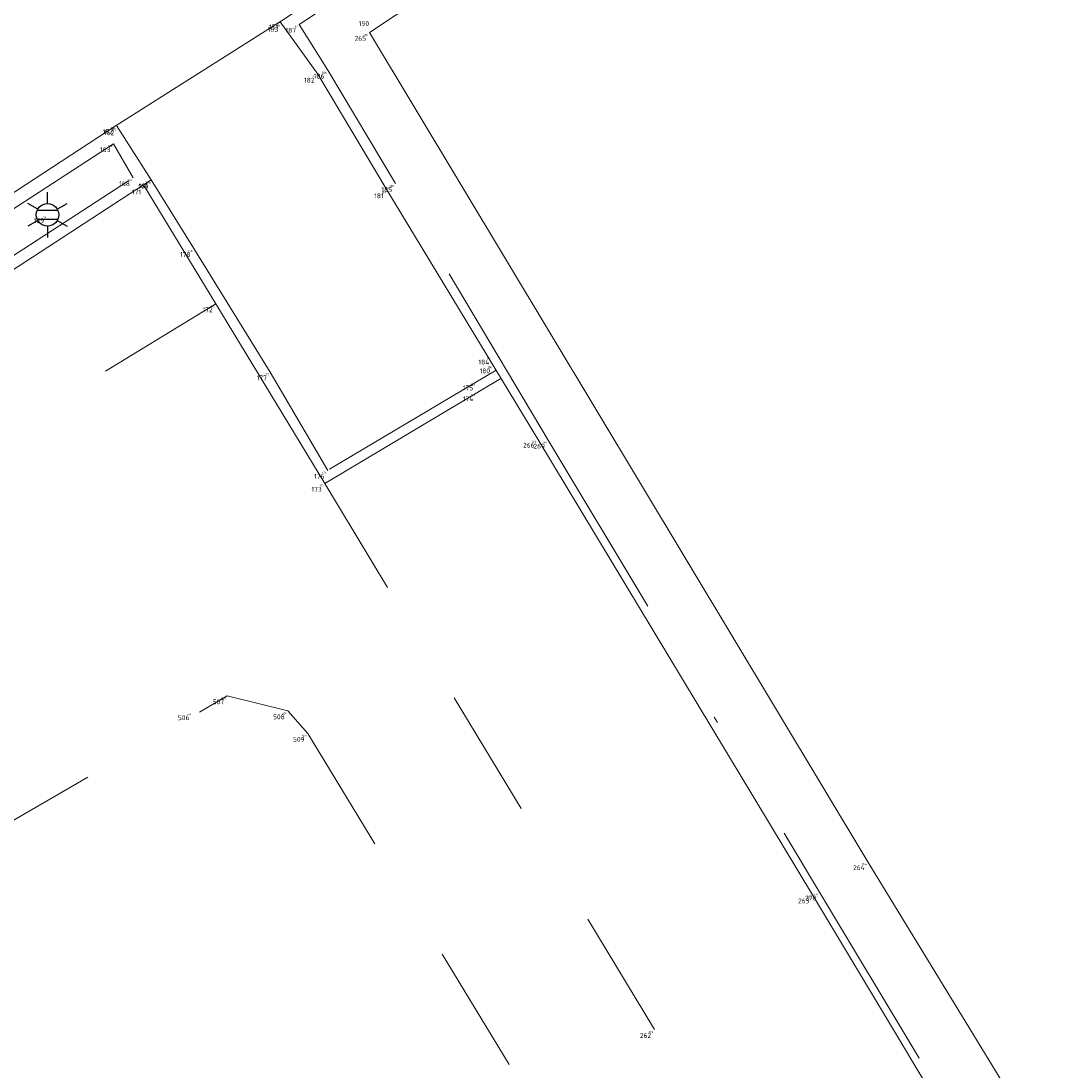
# Model space of a CAD drawing. Header units: metres. Extents: x 127882 to 128093, y 464596 to 464731.
# Tile 22 of 31: x 127923 to 127939, y 464694 to 464711. Entities that reach past the tile are written whole.
import ezdxf
from ezdxf.enums import TextEntityAlignment as Align

# ---------------------------------------------------------------- set-up
doc = ezdxf.new("R2010")
doc.units = ezdxf.units.M
doc.linetypes.add('XX-DASHDOT', pattern=[10, 3, -2, 0, -2, 3])
doc.linetypes.add('XX-HIDDEN', pattern=[4, 2, -2])
for name, color, linetype in [('B-ME-AL-SITUATIEMETING-S @ 1', 7, 'Continuous'), ('B-WE-AL-SITUATIEMETING-S @ 1', 7, 'Continuous'), ('X-XX-AL-MEETPUNT_DATA_PUNTNUMMER-T18', 7, 'Continuous')]:
    doc.layers.add(name, color=color, linetype=linetype)
for name, color, linetype, lineweight in [('B-WE-IE-MEUBILAIR_WEGMEUBILAIR_LICHTMAST-S @ 1', 7, 'Continuous', 25), ('B-WE-IE-TERREINAFSCHEIDING_KUNSTMATIG_HEKWERK-G', 20, 'IE-TERREINAFSCHEIDING-KUNSTMATIG', 18), ('B-WE-VH-KANTOPSLUITING_ACHTERKANTBAND-G', 40, 'XX-DASHDOT', 18), ('B-WE-VH-KANTVERHARDING-G', 40, 'Continuous', 18), ('B-WE-VH-MATERIAALGRENS-G', 7, 'XX-HIDDEN', 18)]:
    doc.layers.add(name, color=color, linetype=linetype, lineweight=lineweight)
doc.styles.add('NLCS-ISO-ANNOTATIVE-T18', font='NLCS-ISO.ttf', dxfattribs={"height": 1.8})
doc.linetypes.add('IE-TERREINAFSCHEIDING-KUNSTMATIG', pattern='A,4,[82,NLCS.SHX,S=0.75,R=90,X=0,Y=0],4,-2', length=10)

# ---------------------------------------------------------------- blocks, each defined once
blk = doc.blocks.new('SAL-MEETPUNT_MARKER-SO')
at = {"layer": 'X-XX-AL-MEETPUNT_DATA_PUNTNUMMER-T18', "style": 'NLCS-ISO-ANNOTATIVE-T18'}
blk.add_attdef('PUNTID', text='', height=1.5, dxfattribs=at).set_placement((-1, -2.59), align=Align.RIGHT)
blk = doc.blocks.new('B-SIE-WEG_LICHTMAST-SO')
at = {"color": 0, "linetype": 'ByBlock', "lineweight": -2}
for points in [[(0, 0.875), (0, 1.75)], [(-0.758, 0.437), (-1.516, 0.875)], [(0.758, 0.437), (1.516, 0.875)], [(-0.804, 0.346), (0.804, 0.346)], [(-0.758, -0.438), (-1.516, -0.875)], [(-0.804, -0.346), (0.804, -0.346)], [(0.758, -0.438), (1.516, -0.875)], [(0, -0.875), (0, -1.75)]]:
    blk.add_lwpolyline(points, dxfattribs=at)
blk.add_circle((0, 0), 0.875, dxfattribs=at)
at = {"color": 0, "linetype": 'ByBlock', "lineweight": -2, "style": 'NLCS-ISO-ANNOTATIVE-T18'}
blk.add_attdef('SYMBOOL', (2.5, -2.5), '', height=1.8, dxfattribs=at)

msp = doc.modelspace()

# ---------------------------------------------------------------- linework, layer by layer
at = {"layer": 'B-WE-IE-TERREINAFSCHEIDING_KUNSTMATIG_HEKWERK-G'}
for points in [[(127934.294, 464714.37, 0.49), (127928.358, 464710.438, 0.327)], [(127948.713, 464629.684, -0.41), (127946.66, 464632.953, -0.34), (127955.425, 464638.171, -0.351), (127967.381, 464645.357, -0.268), (127967.302, 464645.544, -0.21), (127959.751, 464657.92, -0.255), (127954.53, 464666.865, -0.214), (127947.948, 464678.181, -0.216), (127942.158, 464687.64, -0.117), (127936.08, 464697.594, 0.021), (127928.358, 464710.438, 0.327)]]:
    msp.add_polyline3d(points, dxfattribs=at)
at = {"layer": 'B-WE-VH-KANTOPSLUITING_ACHTERKANTBAND-G'}
for points in [[(127931.129, 464704.123, 0.092), (127928.761, 464708.097, 0.199), (127927.713, 464709.853, 0.254), (127927.272, 464710.564, 0.316), (127934.097, 464715.038, 0.496)], [(127930.32, 464705.206, 0.093), (127927.713, 464703.655, 0.063), (127926.821, 464705.179, -0.04), (127925.638, 464707.092, 0.08), (127924.978, 464708.156, 0.127)], [(127931.129, 464704.123, 0.092), (127935.328, 464697.122, -0.003), (127941.278, 464687.246, -0.059), (127948.226, 464675.842, -0.224), (127953.996, 464666.306, -0.241), (127959.198, 464657.67, -0.349), (127964.467, 464648.907, -0.404)]]:
    msp.add_polyline3d(points, dxfattribs=at)
msp.add_polyline3d([(127924.398, 464708.716, 0.249), (127916.639, 464703.671, 0.165), (127907.476, 464697.732, 0.062), (127907.784, 464697.206, 0.057), (127916.161, 464702.636, 0.164), (127924.699, 464708.188, 0.244)], close=True, dxfattribs=at)
at = {"layer": 'B-WE-VH-KANTVERHARDING-G'}
for points in [[(127934.536, 464715.556, 0.406), (127934.015, 464715.227, 0.383), (127927, 464710.617, 0.23), (127924.439, 464708.995, 0.164), (127921.189, 464706.874, 0.099), (127914.513, 464702.541, 0.026), (127907.784, 464698.185, -0.051), (127907.209, 464697.822, -0.057), (127907.785, 464696.953, -0.143), (127915.353, 464701.89, -0.118), (127924.978, 464708.156, 0.127), (127924.443, 464708.998, 0.163)], [(127930.967, 464704.138, 0.022), (127928.629, 464708, 0.165), (127927.559, 464709.792, 0.222), (127926.978, 464710.603, 0.248)], [(127924.861, 464708.08, -0.014), (127925.981, 464706.234, -0.071), (127927.67, 464703.454, -0.047), (127930.396, 464705.081, 0.039)], [(127964.292, 464648.947, -0.447), (127959.162, 464657.487, -0.415), (127953.74, 464666.439, -0.301), (127948.2, 464675.601, -0.27), (127941.194, 464687.119, -0.141), (127935.224, 464697.078, -0.055), (127930.967, 464704.138, 0.022)]]:
    msp.add_polyline3d(points, dxfattribs=at)
at = {"layer": 'B-WE-VH-MATERIAALGRENS-G'}
for points in [[(127925.981, 464706.234, -0.071), (127918.092, 464701.435, -0.204), (127908.542, 464695.743, -0.209), (127907.785, 464696.953, -0.143), (127907.785, 464696.953, -0.143)], [(127932.773, 464694.993, -0.187), (127927.67, 464703.454, -0.047)], [(127904.409, 464687.019, -0.124), (127909.282, 464690.164, -0.104), (127918.809, 464695.888, -0.093), (127926.158, 464700.161, -0.125), (127927.098, 464699.93, -0.127), (127927.405, 464699.58, -0.138), (127931.501, 464692.847, -0.32), (127931.75, 464692.248, -0.332), (127931.613, 464691.465, -0.337), (127930.85, 464690.847, -0.323), (127923.92, 464686.727, -0.34), (127914.509, 464681.089, -0.349)], [(127961.326, 464647.764, -0.511), (127956.448, 464655.886, -0.475), (127951.189, 464664.593, -0.372), (127945.356, 464674.149, -0.327), (127938.68, 464685.322, -0.227), (127932.773, 464694.993, -0.187)]]:
    msp.add_polyline3d(points, dxfattribs=at)

# ---------------------------------------------------------------- block references
at = {"layer": 'B-ME-AL-SITUATIEMETING-S @ 1'}
ref = msp.add_blockref('SAL-MEETPUNT_MARKER-SO', (127927, 464710.617, 0.23), dxfattribs=dict(at, xscale=0.02, yscale=0.02, zscale=0.02))
ref.add_attrib('PUNTID', '151', dxfattribs={"layer": 'X-XX-AL-MEETPUNT_DATA_PUNTNUMMER-T18', "height": 0.03, "style": 'NLCS-ISO-ANNOTATIVE-T18'}).set_placement((127926.98, 464710.565, 0.23), align=Align.RIGHT)
ref = msp.add_blockref('SAL-MEETPUNT_MARKER-SO', (127926.996, 464710.578, 0.247), dxfattribs=dict(at, xscale=0.02, yscale=0.02, zscale=0.02))
ref.add_attrib('PUNTID', '183', dxfattribs={"layer": 'X-XX-AL-MEETPUNT_DATA_PUNTNUMMER-T18', "height": 0.03, "style": 'NLCS-ISO-ANNOTATIVE-T18'}).set_placement((127926.976, 464710.526, 0.247), align=Align.RIGHT)
ref = msp.add_blockref('SAL-MEETPUNT_MARKER-SO', (127927.272, 464710.564, 0.316), dxfattribs=dict(at, xscale=0.02, yscale=0.02, zscale=0.02))
ref.add_attrib('PUNTID', '187', dxfattribs={"layer": 'X-XX-AL-MEETPUNT_DATA_PUNTNUMMER-T18', "height": 0.03, "style": 'NLCS-ISO-ANNOTATIVE-T18'}).set_placement((127927.252, 464710.512, 0.316), align=Align.RIGHT)
ref = msp.add_blockref('SAL-MEETPUNT_MARKER-SO', (127928.358, 464710.438, 0.327), dxfattribs=dict(at, xscale=0.02, yscale=0.02, zscale=0.02))
ref.add_attrib('PUNTID', '265', dxfattribs={"layer": 'X-XX-AL-MEETPUNT_DATA_PUNTNUMMER-T18', "height": 0.03, "style": 'NLCS-ISO-ANNOTATIVE-T18'}).set_placement((127928.338, 464710.386, 0.327), align=Align.RIGHT)
ref = msp.add_blockref('SAL-MEETPUNT_MARKER-SO', (127927.713, 464709.853, 0.254), dxfattribs=dict(at, xscale=0.02, yscale=0.02, zscale=0.02))
ref.add_attrib('PUNTID', '186', dxfattribs={"layer": 'X-XX-AL-MEETPUNT_DATA_PUNTNUMMER-T18', "height": 0.03, "style": 'NLCS-ISO-ANNOTATIVE-T18'}).set_placement((127927.693, 464709.802, 0.254), align=Align.RIGHT)
ref = msp.add_blockref('SAL-MEETPUNT_MARKER-SO', (127927.559, 464709.792, 0.222), dxfattribs=dict(at, xscale=0.02, yscale=0.02, zscale=0.02))
ref.add_attrib('PUNTID', '182', dxfattribs={"layer": 'X-XX-AL-MEETPUNT_DATA_PUNTNUMMER-T18', "height": 0.03, "style": 'NLCS-ISO-ANNOTATIVE-T18'}).set_placement((127927.539, 464709.74, 0.222), align=Align.RIGHT)
ref = msp.add_blockref('SAL-MEETPUNT_MARKER-SO', (127924.439, 464708.995, 0.164), dxfattribs=dict(at, xscale=0.02, yscale=0.02, zscale=0.02))
ref.add_attrib('PUNTID', '152', dxfattribs={"layer": 'X-XX-AL-MEETPUNT_DATA_PUNTNUMMER-T18', "height": 0.03, "style": 'NLCS-ISO-ANNOTATIVE-T18'}).set_placement((127924.419, 464708.944, 0.164), align=Align.RIGHT)
ref = msp.add_blockref('SAL-MEETPUNT_MARKER-SO', (127924.457, 464708.977, 0.162), dxfattribs=dict(at, xscale=0.02, yscale=0.02, zscale=0.02))
ref.add_attrib('PUNTID', '162', dxfattribs={"layer": 'X-XX-AL-MEETPUNT_DATA_PUNTNUMMER-T18', "height": 0.03, "style": 'NLCS-ISO-ANNOTATIVE-T18'}).set_placement((127924.437, 464708.925, 0.162), align=Align.RIGHT)
ref = msp.add_blockref('SAL-MEETPUNT_MARKER-SO', (127924.398, 464708.716, 0.249), dxfattribs=dict(at, xscale=0.02, yscale=0.02, zscale=0.02))
ref.add_attrib('PUNTID', '163', dxfattribs={"layer": 'X-XX-AL-MEETPUNT_DATA_PUNTNUMMER-T18', "height": 0.03, "style": 'NLCS-ISO-ANNOTATIVE-T18'}).set_placement((127924.379, 464708.665, 0.249), align=Align.RIGHT)
ref = msp.add_blockref('SAL-MEETPUNT_MARKER-SO', (127924.699, 464708.188, 0.244), dxfattribs=dict(at, xscale=0.02, yscale=0.02, zscale=0.02))
ref.add_attrib('PUNTID', '168', dxfattribs={"layer": 'X-XX-AL-MEETPUNT_DATA_PUNTNUMMER-T18', "height": 0.03, "style": 'NLCS-ISO-ANNOTATIVE-T18'}).set_placement((127924.679, 464708.136, 0.244), align=Align.RIGHT)
ref = msp.add_blockref('SAL-MEETPUNT_MARKER-SO', (127924.873, 464708.061, -0.015), dxfattribs=dict(at, xscale=0.02, yscale=0.02, zscale=0.02))
ref.add_attrib('PUNTID', '171', dxfattribs={"layer": 'X-XX-AL-MEETPUNT_DATA_PUNTNUMMER-T18', "height": 0.03, "style": 'NLCS-ISO-ANNOTATIVE-T18'}).set_placement((127924.853, 464708.009, -0.015), align=Align.RIGHT)
ref = msp.add_blockref('SAL-MEETPUNT_MARKER-SO', (127924.978, 464708.156, 0.127), dxfattribs=dict(at, xscale=0.02, yscale=0.02, zscale=0.02))
ref.add_attrib('PUNTID', '161', dxfattribs={"layer": 'X-XX-AL-MEETPUNT_DATA_PUNTNUMMER-T18', "height": 0.03, "style": 'NLCS-ISO-ANNOTATIVE-T18'}).set_placement((127924.958, 464708.104, 0.127), align=Align.RIGHT)
ref = msp.add_blockref('SAL-MEETPUNT_MARKER-SO', (127924.989, 464708.142, 0.107), dxfattribs=dict(at, xscale=0.02, yscale=0.02, zscale=0.02))
ref.add_attrib('PUNTID', '179', dxfattribs={"layer": 'X-XX-AL-MEETPUNT_DATA_PUNTNUMMER-T18', "height": 0.03, "style": 'NLCS-ISO-ANNOTATIVE-T18'}).set_placement((127924.97, 464708.09, 0.107), align=Align.RIGHT)
ref = msp.add_blockref('SAL-MEETPUNT_MARKER-SO', (127928.761, 464708.097, 0.199), dxfattribs=dict(at, xscale=0.02, yscale=0.02, zscale=0.02))
ref.add_attrib('PUNTID', '185', dxfattribs={"layer": 'X-XX-AL-MEETPUNT_DATA_PUNTNUMMER-T18', "height": 0.03, "style": 'NLCS-ISO-ANNOTATIVE-T18'}).set_placement((127928.74, 464708.045, 0.199), align=Align.RIGHT)
ref = msp.add_blockref('SAL-MEETPUNT_MARKER-SO', (127928.629, 464708, 0.165), dxfattribs=dict(at, xscale=0.02, yscale=0.02, zscale=0.02))
ref.add_attrib('PUNTID', '181', dxfattribs={"layer": 'X-XX-AL-MEETPUNT_DATA_PUNTNUMMER-T18', "height": 0.03, "style": 'NLCS-ISO-ANNOTATIVE-T18'}).set_placement((127928.609, 464707.948, 0.165), align=Align.RIGHT)
ref = msp.add_blockref('SAL-MEETPUNT_MARKER-SO', (127923.373, 464707.615, 0.211), dxfattribs=dict(at, xscale=0.02, yscale=0.02, zscale=0.02))
ref.add_attrib('PUNTID', '169', dxfattribs={"layer": 'X-XX-AL-MEETPUNT_DATA_PUNTNUMMER-T18', "height": 0.03, "style": 'NLCS-ISO-ANNOTATIVE-T18'}).set_placement((127923.353, 464707.563, 0.211), align=Align.RIGHT)
ref = msp.add_blockref('SAL-MEETPUNT_MARKER-SO', (127925.638, 464707.092, 0.08), dxfattribs=dict(at, xscale=0.02, yscale=0.02, zscale=0.02))
ref.add_attrib('PUNTID', '178', dxfattribs={"layer": 'X-XX-AL-MEETPUNT_DATA_PUNTNUMMER-T18', "height": 0.03, "style": 'NLCS-ISO-ANNOTATIVE-T18'}).set_placement((127925.618, 464707.04, 0.08), align=Align.RIGHT)
ref = msp.add_blockref('SAL-MEETPUNT_MARKER-SO', (127925.981, 464706.234, -0.071), dxfattribs=dict(at, xscale=0.02, yscale=0.02, zscale=0.02))
ref.add_attrib('PUNTID', '172', dxfattribs={"layer": 'X-XX-AL-MEETPUNT_DATA_PUNTNUMMER-T18', "height": 0.03, "style": 'NLCS-ISO-ANNOTATIVE-T18'}).set_placement((127925.961, 464706.183, -0.071), align=Align.RIGHT)
ref = msp.add_blockref('SAL-MEETPUNT_MARKER-SO', (127930.265, 464705.425, 0.101), dxfattribs=dict(at, xscale=0.02, yscale=0.02, zscale=0.02))
ref.add_attrib('PUNTID', '184', dxfattribs={"layer": 'X-XX-AL-MEETPUNT_DATA_PUNTNUMMER-T18', "height": 0.03, "style": 'NLCS-ISO-ANNOTATIVE-T18'}).set_placement((127930.245, 464705.373, 0.101), align=Align.RIGHT)
ref = msp.add_blockref('SAL-MEETPUNT_MARKER-SO', (127930.278, 464705.288, 0.084), dxfattribs=dict(at, xscale=0.02, yscale=0.02, zscale=0.02))
ref.add_attrib('PUNTID', '180', dxfattribs={"layer": 'X-XX-AL-MEETPUNT_DATA_PUNTNUMMER-T18', "height": 0.03, "style": 'NLCS-ISO-ANNOTATIVE-T18'}).set_placement((127930.258, 464705.236, 0.084), align=Align.RIGHT)
ref = msp.add_blockref('SAL-MEETPUNT_MARKER-SO', (127926.821, 464705.179, -0.04), dxfattribs=dict(at, xscale=0.02, yscale=0.02, zscale=0.02))
ref.add_attrib('PUNTID', '177', dxfattribs={"layer": 'X-XX-AL-MEETPUNT_DATA_PUNTNUMMER-T18', "height": 0.03, "style": 'NLCS-ISO-ANNOTATIVE-T18'}).set_placement((127926.801, 464705.128, -0.04), align=Align.RIGHT)
ref = msp.add_blockref('SAL-MEETPUNT_MARKER-SO', (127930.017, 464705.026, 0.089), dxfattribs=dict(at, xscale=0.02, yscale=0.02, zscale=0.02))
ref.add_attrib('PUNTID', '175', dxfattribs={"layer": 'X-XX-AL-MEETPUNT_DATA_PUNTNUMMER-T18', "height": 0.03, "style": 'NLCS-ISO-ANNOTATIVE-T18'}).set_placement((127929.997, 464704.974, 0.089), align=Align.RIGHT)
ref = msp.add_blockref('SAL-MEETPUNT_MARKER-SO', (127930.02, 464704.857, 0.027), dxfattribs=dict(at, xscale=0.02, yscale=0.02, zscale=0.02))
ref.add_attrib('PUNTID', '174', dxfattribs={"layer": 'X-XX-AL-MEETPUNT_DATA_PUNTNUMMER-T18', "height": 0.03, "style": 'NLCS-ISO-ANNOTATIVE-T18'}).set_placement((127930, 464704.805, 0.027), align=Align.RIGHT)
ref = msp.add_blockref('SAL-MEETPUNT_MARKER-SO', (127930.967, 464704.138, 0.022), dxfattribs=dict(at, xscale=0.02, yscale=0.02, zscale=0.02))
ref.add_attrib('PUNTID', '266', dxfattribs={"layer": 'X-XX-AL-MEETPUNT_DATA_PUNTNUMMER-T18', "height": 0.03, "style": 'NLCS-ISO-ANNOTATIVE-T18'}).set_placement((127930.947, 464704.086, 0.022), align=Align.RIGHT)
ref = msp.add_blockref('SAL-MEETPUNT_MARKER-SO', (127931.129, 464704.123, 0.092), dxfattribs=dict(at, xscale=0.02, yscale=0.02, zscale=0.02))
ref.add_attrib('PUNTID', '269', dxfattribs={"layer": 'X-XX-AL-MEETPUNT_DATA_PUNTNUMMER-T18', "height": 0.03, "style": 'NLCS-ISO-ANNOTATIVE-T18'}).set_placement((127931.109, 464704.072, 0.092), align=Align.RIGHT)
ref = msp.add_blockref('SAL-MEETPUNT_MARKER-SO', (127927.713, 464703.655, 0.063), dxfattribs=dict(at, xscale=0.02, yscale=0.02, zscale=0.02))
ref.add_attrib('PUNTID', '176', dxfattribs={"layer": 'X-XX-AL-MEETPUNT_DATA_PUNTNUMMER-T18', "height": 0.03, "style": 'NLCS-ISO-ANNOTATIVE-T18'}).set_placement((127927.693, 464703.603, 0.063), align=Align.RIGHT)
ref = msp.add_blockref('SAL-MEETPUNT_MARKER-SO', (127927.67, 464703.454, -0.047), dxfattribs=dict(at, xscale=0.02, yscale=0.02, zscale=0.02))
ref.add_attrib('PUNTID', '173', dxfattribs={"layer": 'X-XX-AL-MEETPUNT_DATA_PUNTNUMMER-T18', "height": 0.03, "style": 'NLCS-ISO-ANNOTATIVE-T18'}).set_placement((127927.65, 464703.402, -0.047), align=Align.RIGHT)
ref = msp.add_blockref('SAL-MEETPUNT_MARKER-SO', (127926.158, 464700.161, -0.125), dxfattribs=dict(at, xscale=0.02, yscale=0.02, zscale=0.02))
ref.add_attrib('PUNTID', '507', dxfattribs={"layer": 'X-XX-AL-MEETPUNT_DATA_PUNTNUMMER-T18', "height": 0.03, "style": 'NLCS-ISO-ANNOTATIVE-T18'}).set_placement((127926.138, 464700.11, -0.125), align=Align.RIGHT)
ref = msp.add_blockref('SAL-MEETPUNT_MARKER-SO', (127925.621, 464699.916, -0.12), dxfattribs=dict(at, xscale=0.02, yscale=0.02, zscale=0.02))
ref.add_attrib('PUNTID', '506', dxfattribs={"layer": 'X-XX-AL-MEETPUNT_DATA_PUNTNUMMER-T18', "height": 0.03, "style": 'NLCS-ISO-ANNOTATIVE-T18'}).set_placement((127925.601, 464699.864, -0.12), align=Align.RIGHT)
ref = msp.add_blockref('SAL-MEETPUNT_MARKER-SO', (127927.098, 464699.93, -0.127), dxfattribs=dict(at, xscale=0.02, yscale=0.02, zscale=0.02))
ref.add_attrib('PUNTID', '508', dxfattribs={"layer": 'X-XX-AL-MEETPUNT_DATA_PUNTNUMMER-T18', "height": 0.03, "style": 'NLCS-ISO-ANNOTATIVE-T18'}).set_placement((127927.078, 464699.878, -0.127), align=Align.RIGHT)
ref = msp.add_blockref('SAL-MEETPUNT_MARKER-SO', (127927.405, 464699.58, -0.138), dxfattribs=dict(at, xscale=0.02, yscale=0.02, zscale=0.02))
ref.add_attrib('PUNTID', '509', dxfattribs={"layer": 'X-XX-AL-MEETPUNT_DATA_PUNTNUMMER-T18', "height": 0.03, "style": 'NLCS-ISO-ANNOTATIVE-T18'}).set_placement((127927.385, 464699.528, -0.138), align=Align.RIGHT)
ref = msp.add_blockref('SAL-MEETPUNT_MARKER-SO', (127936.08, 464697.594, 0.021), dxfattribs=dict(at, xscale=0.02, yscale=0.02, zscale=0.02))
ref.add_attrib('PUNTID', '264', dxfattribs={"layer": 'X-XX-AL-MEETPUNT_DATA_PUNTNUMMER-T18', "height": 0.03, "style": 'NLCS-ISO-ANNOTATIVE-T18'}).set_placement((127936.06, 464697.542, 0.021), align=Align.RIGHT)
ref = msp.add_blockref('SAL-MEETPUNT_MARKER-SO', (127935.328, 464697.122, -0.003), dxfattribs=dict(at, xscale=0.02, yscale=0.02, zscale=0.02))
ref.add_attrib('PUNTID', '270', dxfattribs={"layer": 'X-XX-AL-MEETPUNT_DATA_PUNTNUMMER-T18', "height": 0.03, "style": 'NLCS-ISO-ANNOTATIVE-T18'}).set_placement((127935.308, 464697.071, -0.003), align=Align.RIGHT)
ref = msp.add_blockref('SAL-MEETPUNT_MARKER-SO', (127935.224, 464697.078, -0.055), dxfattribs=dict(at, xscale=0.02, yscale=0.02, zscale=0.02))
ref.add_attrib('PUNTID', '263', dxfattribs={"layer": 'X-XX-AL-MEETPUNT_DATA_PUNTNUMMER-T18', "height": 0.03, "style": 'NLCS-ISO-ANNOTATIVE-T18'}).set_placement((127935.204, 464697.026, -0.055), align=Align.RIGHT)
ref = msp.add_blockref('SAL-MEETPUNT_MARKER-SO', (127932.773, 464694.993, -0.187), dxfattribs=dict(at, xscale=0.02, yscale=0.02, zscale=0.02))
ref.add_attrib('PUNTID', '262', dxfattribs={"layer": 'X-XX-AL-MEETPUNT_DATA_PUNTNUMMER-T18', "height": 0.03, "style": 'NLCS-ISO-ANNOTATIVE-T18'}).set_placement((127932.753, 464694.942, -0.187), align=Align.RIGHT)
at = {"layer": 'B-WE-AL-SITUATIEMETING-S @ 1'}
ref = msp.add_blockref('SAL-MEETPUNT_MARKER-SO', (127928.404, 464710.669, 0.362), dxfattribs=dict(at, xscale=0.05, yscale=0.05, zscale=0.05))
ref.add_attrib('PUNTID', '190', dxfattribs={"layer": 'X-XX-AL-MEETPUNT_DATA_PUNTNUMMER-T18', "height": 0.075, "style": 'NLCS-ISO-ANNOTATIVE-T18'}).set_placement((127928.354, 464710.539, 0.362), align=Align.RIGHT)
ref = msp.add_blockref('SAL-MEETPUNT_MARKER-SO', (127926.996, 464710.578, 0.247), dxfattribs=dict(at, xscale=0.05, yscale=0.05, zscale=0.05))
ref.add_attrib('PUNTID', '183', dxfattribs={"layer": 'X-XX-AL-MEETPUNT_DATA_PUNTNUMMER-T18', "height": 0.075, "style": 'NLCS-ISO-ANNOTATIVE-T18'}).set_placement((127926.946, 464710.448, 0.247), align=Align.RIGHT)
ref = msp.add_blockref('SAL-MEETPUNT_MARKER-SO', (127927, 464710.617, 0.23), dxfattribs=dict(at, xscale=0.05, yscale=0.05, zscale=0.05))
ref.add_attrib('PUNTID', '151', dxfattribs={"layer": 'X-XX-AL-MEETPUNT_DATA_PUNTNUMMER-T18', "height": 0.075, "style": 'NLCS-ISO-ANNOTATIVE-T18'}).set_placement((127926.95, 464710.487, 0.23), align=Align.RIGHT)
ref = msp.add_blockref('SAL-MEETPUNT_MARKER-SO', (127927.272, 464710.564, 0.316), dxfattribs=dict(at, xscale=0.05, yscale=0.05, zscale=0.05))
ref.add_attrib('PUNTID', '187', dxfattribs={"layer": 'X-XX-AL-MEETPUNT_DATA_PUNTNUMMER-T18', "height": 0.075, "style": 'NLCS-ISO-ANNOTATIVE-T18'}).set_placement((127927.222, 464710.434, 0.316), align=Align.RIGHT)
ref = msp.add_blockref('SAL-MEETPUNT_MARKER-SO', (127928.358, 464710.438, 0.327), dxfattribs=dict(at, xscale=0.05, yscale=0.05, zscale=0.05))
ref.add_attrib('PUNTID', '265', dxfattribs={"layer": 'X-XX-AL-MEETPUNT_DATA_PUNTNUMMER-T18', "height": 0.075, "style": 'NLCS-ISO-ANNOTATIVE-T18'}).set_placement((127928.308, 464710.309, 0.327), align=Align.RIGHT)
ref = msp.add_blockref('SAL-MEETPUNT_MARKER-SO', (127927.713, 464709.853, 0.254), dxfattribs=dict(at, xscale=0.05, yscale=0.05, zscale=0.05))
ref.add_attrib('PUNTID', '186', dxfattribs={"layer": 'X-XX-AL-MEETPUNT_DATA_PUNTNUMMER-T18', "height": 0.075, "style": 'NLCS-ISO-ANNOTATIVE-T18'}).set_placement((127927.663, 464709.724, 0.254), align=Align.RIGHT)
ref = msp.add_blockref('SAL-MEETPUNT_MARKER-SO', (127927.559, 464709.792, 0.222), dxfattribs=dict(at, xscale=0.05, yscale=0.05, zscale=0.05))
ref.add_attrib('PUNTID', '182', dxfattribs={"layer": 'X-XX-AL-MEETPUNT_DATA_PUNTNUMMER-T18', "height": 0.075, "style": 'NLCS-ISO-ANNOTATIVE-T18'}).set_placement((127927.509, 464709.662, 0.222), align=Align.RIGHT)
ref = msp.add_blockref('SAL-MEETPUNT_MARKER-SO', (127924.439, 464708.995, 0.164), dxfattribs=dict(at, xscale=0.05, yscale=0.05, zscale=0.05))
ref.add_attrib('PUNTID', '152', dxfattribs={"layer": 'X-XX-AL-MEETPUNT_DATA_PUNTNUMMER-T18', "height": 0.075, "style": 'NLCS-ISO-ANNOTATIVE-T18'}).set_placement((127924.389, 464708.866, 0.164), align=Align.RIGHT)
ref = msp.add_blockref('SAL-MEETPUNT_MARKER-SO', (127924.457, 464708.977, 0.162), dxfattribs=dict(at, xscale=0.05, yscale=0.05, zscale=0.05))
ref.add_attrib('PUNTID', '162', dxfattribs={"layer": 'X-XX-AL-MEETPUNT_DATA_PUNTNUMMER-T18', "height": 0.075, "style": 'NLCS-ISO-ANNOTATIVE-T18'}).set_placement((127924.407, 464708.847, 0.162), align=Align.RIGHT)
ref = msp.add_blockref('SAL-MEETPUNT_MARKER-SO', (127924.398, 464708.716, 0.249), dxfattribs=dict(at, xscale=0.05, yscale=0.05, zscale=0.05))
ref.add_attrib('PUNTID', '163', dxfattribs={"layer": 'X-XX-AL-MEETPUNT_DATA_PUNTNUMMER-T18', "height": 0.075, "style": 'NLCS-ISO-ANNOTATIVE-T18'}).set_placement((127924.348, 464708.587, 0.249), align=Align.RIGHT)
ref = msp.add_blockref('SAL-MEETPUNT_MARKER-SO', (127924.699, 464708.188, 0.244), dxfattribs=dict(at, xscale=0.05, yscale=0.05, zscale=0.05))
ref.add_attrib('PUNTID', '168', dxfattribs={"layer": 'X-XX-AL-MEETPUNT_DATA_PUNTNUMMER-T18', "height": 0.075, "style": 'NLCS-ISO-ANNOTATIVE-T18'}).set_placement((127924.649, 464708.059, 0.244), align=Align.RIGHT)
ref = msp.add_blockref('SAL-MEETPUNT_MARKER-SO', (127924.873, 464708.061, -0.015), dxfattribs=dict(at, xscale=0.05, yscale=0.05, zscale=0.05))
ref.add_attrib('PUNTID', '171', dxfattribs={"layer": 'X-XX-AL-MEETPUNT_DATA_PUNTNUMMER-T18', "height": 0.075, "style": 'NLCS-ISO-ANNOTATIVE-T18'}).set_placement((127924.823, 464707.931, -0.015), align=Align.RIGHT)
ref = msp.add_blockref('SAL-MEETPUNT_MARKER-SO', (127924.978, 464708.156, 0.127), dxfattribs=dict(at, xscale=0.05, yscale=0.05, zscale=0.05))
ref.add_attrib('PUNTID', '161', dxfattribs={"layer": 'X-XX-AL-MEETPUNT_DATA_PUNTNUMMER-T18', "height": 0.075, "style": 'NLCS-ISO-ANNOTATIVE-T18'}).set_placement((127924.928, 464708.026, 0.127), align=Align.RIGHT)
ref = msp.add_blockref('SAL-MEETPUNT_MARKER-SO', (127924.989, 464708.142, 0.107), dxfattribs=dict(at, xscale=0.05, yscale=0.05, zscale=0.05))
ref.add_attrib('PUNTID', '179', dxfattribs={"layer": 'X-XX-AL-MEETPUNT_DATA_PUNTNUMMER-T18', "height": 0.075, "style": 'NLCS-ISO-ANNOTATIVE-T18'}).set_placement((127924.939, 464708.012, 0.107), align=Align.RIGHT)
ref = msp.add_blockref('SAL-MEETPUNT_MARKER-SO', (127928.761, 464708.097, 0.199), dxfattribs=dict(at, xscale=0.05, yscale=0.05, zscale=0.05))
ref.add_attrib('PUNTID', '185', dxfattribs={"layer": 'X-XX-AL-MEETPUNT_DATA_PUNTNUMMER-T18', "height": 0.075, "style": 'NLCS-ISO-ANNOTATIVE-T18'}).set_placement((127928.711, 464707.968, 0.199), align=Align.RIGHT)
ref = msp.add_blockref('SAL-MEETPUNT_MARKER-SO', (127928.629, 464708, 0.165), dxfattribs=dict(at, xscale=0.05, yscale=0.05, zscale=0.05))
ref.add_attrib('PUNTID', '181', dxfattribs={"layer": 'X-XX-AL-MEETPUNT_DATA_PUNTNUMMER-T18', "height": 0.075, "style": 'NLCS-ISO-ANNOTATIVE-T18'}).set_placement((127928.579, 464707.87, 0.165), align=Align.RIGHT)
ref = msp.add_blockref('SAL-MEETPUNT_MARKER-SO', (127923.373, 464707.615, 0.211), dxfattribs=dict(at, xscale=0.05, yscale=0.05, zscale=0.05))
ref.add_attrib('PUNTID', '169', dxfattribs={"layer": 'X-XX-AL-MEETPUNT_DATA_PUNTNUMMER-T18', "height": 0.075, "style": 'NLCS-ISO-ANNOTATIVE-T18'}).set_placement((127923.323, 464707.486, 0.211), align=Align.RIGHT)
ref = msp.add_blockref('SAL-MEETPUNT_MARKER-SO', (127925.638, 464707.092, 0.08), dxfattribs=dict(at, xscale=0.05, yscale=0.05, zscale=0.05))
ref.add_attrib('PUNTID', '178', dxfattribs={"layer": 'X-XX-AL-MEETPUNT_DATA_PUNTNUMMER-T18', "height": 0.075, "style": 'NLCS-ISO-ANNOTATIVE-T18'}).set_placement((127925.588, 464706.962, 0.08), align=Align.RIGHT)
ref = msp.add_blockref('SAL-MEETPUNT_MARKER-SO', (127925.981, 464706.234, -0.071), dxfattribs=dict(at, xscale=0.05, yscale=0.05, zscale=0.05))
ref.add_attrib('PUNTID', '172', dxfattribs={"layer": 'X-XX-AL-MEETPUNT_DATA_PUNTNUMMER-T18', "height": 0.075, "style": 'NLCS-ISO-ANNOTATIVE-T18'}).set_placement((127925.931, 464706.105, -0.071), align=Align.RIGHT)
ref = msp.add_blockref('SAL-MEETPUNT_MARKER-SO', (127930.265, 464705.425, 0.101), dxfattribs=dict(at, xscale=0.05, yscale=0.05, zscale=0.05))
ref.add_attrib('PUNTID', '184', dxfattribs={"layer": 'X-XX-AL-MEETPUNT_DATA_PUNTNUMMER-T18', "height": 0.075, "style": 'NLCS-ISO-ANNOTATIVE-T18'}).set_placement((127930.215, 464705.295, 0.101), align=Align.RIGHT)
ref = msp.add_blockref('SAL-MEETPUNT_MARKER-SO', (127930.278, 464705.288, 0.084), dxfattribs=dict(at, xscale=0.05, yscale=0.05, zscale=0.05))
ref.add_attrib('PUNTID', '180', dxfattribs={"layer": 'X-XX-AL-MEETPUNT_DATA_PUNTNUMMER-T18', "height": 0.075, "style": 'NLCS-ISO-ANNOTATIVE-T18'}).set_placement((127930.228, 464705.159, 0.084), align=Align.RIGHT)
ref = msp.add_blockref('SAL-MEETPUNT_MARKER-SO', (127926.821, 464705.179, -0.04), dxfattribs=dict(at, xscale=0.05, yscale=0.05, zscale=0.05))
ref.add_attrib('PUNTID', '177', dxfattribs={"layer": 'X-XX-AL-MEETPUNT_DATA_PUNTNUMMER-T18', "height": 0.075, "style": 'NLCS-ISO-ANNOTATIVE-T18'}).set_placement((127926.771, 464705.05, -0.04), align=Align.RIGHT)
ref = msp.add_blockref('SAL-MEETPUNT_MARKER-SO', (127930.017, 464705.026, 0.089), dxfattribs=dict(at, xscale=0.05, yscale=0.05, zscale=0.05))
ref.add_attrib('PUNTID', '175', dxfattribs={"layer": 'X-XX-AL-MEETPUNT_DATA_PUNTNUMMER-T18', "height": 0.075, "style": 'NLCS-ISO-ANNOTATIVE-T18'}).set_placement((127929.967, 464704.896, 0.089), align=Align.RIGHT)
ref = msp.add_blockref('SAL-MEETPUNT_MARKER-SO', (127930.02, 464704.857, 0.027), dxfattribs=dict(at, xscale=0.05, yscale=0.05, zscale=0.05))
ref.add_attrib('PUNTID', '174', dxfattribs={"layer": 'X-XX-AL-MEETPUNT_DATA_PUNTNUMMER-T18', "height": 0.075, "style": 'NLCS-ISO-ANNOTATIVE-T18'}).set_placement((127929.97, 464704.727, 0.027), align=Align.RIGHT)
ref = msp.add_blockref('SAL-MEETPUNT_MARKER-SO', (127930.967, 464704.138, 0.022), dxfattribs=dict(at, xscale=0.05, yscale=0.05, zscale=0.05))
ref.add_attrib('PUNTID', '266', dxfattribs={"layer": 'X-XX-AL-MEETPUNT_DATA_PUNTNUMMER-T18', "height": 0.075, "style": 'NLCS-ISO-ANNOTATIVE-T18'}).set_placement((127930.917, 464704.008, 0.022), align=Align.RIGHT)
ref = msp.add_blockref('SAL-MEETPUNT_MARKER-SO', (127931.129, 464704.123, 0.092), dxfattribs=dict(at, xscale=0.05, yscale=0.05, zscale=0.05))
ref.add_attrib('PUNTID', '269', dxfattribs={"layer": 'X-XX-AL-MEETPUNT_DATA_PUNTNUMMER-T18', "height": 0.075, "style": 'NLCS-ISO-ANNOTATIVE-T18'}).set_placement((127931.079, 464703.994, 0.092), align=Align.RIGHT)
ref = msp.add_blockref('SAL-MEETPUNT_MARKER-SO', (127927.713, 464703.655, 0.063), dxfattribs=dict(at, xscale=0.05, yscale=0.05, zscale=0.05))
ref.add_attrib('PUNTID', '176', dxfattribs={"layer": 'X-XX-AL-MEETPUNT_DATA_PUNTNUMMER-T18', "height": 0.075, "style": 'NLCS-ISO-ANNOTATIVE-T18'}).set_placement((127927.663, 464703.526, 0.063), align=Align.RIGHT)
ref = msp.add_blockref('SAL-MEETPUNT_MARKER-SO', (127927.67, 464703.454, -0.047), dxfattribs=dict(at, xscale=0.05, yscale=0.05, zscale=0.05))
ref.add_attrib('PUNTID', '173', dxfattribs={"layer": 'X-XX-AL-MEETPUNT_DATA_PUNTNUMMER-T18', "height": 0.075, "style": 'NLCS-ISO-ANNOTATIVE-T18'}).set_placement((127927.62, 464703.324, -0.047), align=Align.RIGHT)
ref = msp.add_blockref('SAL-MEETPUNT_MARKER-SO', (127926.158, 464700.161, -0.125), dxfattribs=dict(at, xscale=0.05, yscale=0.05, zscale=0.05))
ref.add_attrib('PUNTID', '507', dxfattribs={"layer": 'X-XX-AL-MEETPUNT_DATA_PUNTNUMMER-T18', "height": 0.075, "style": 'NLCS-ISO-ANNOTATIVE-T18'}).set_placement((127926.108, 464700.032, -0.125), align=Align.RIGHT)
ref = msp.add_blockref('SAL-MEETPUNT_MARKER-SO', (127925.621, 464699.916, -0.12), dxfattribs=dict(at, xscale=0.05, yscale=0.05, zscale=0.05))
ref.add_attrib('PUNTID', '506', dxfattribs={"layer": 'X-XX-AL-MEETPUNT_DATA_PUNTNUMMER-T18', "height": 0.075, "style": 'NLCS-ISO-ANNOTATIVE-T18'}).set_placement((127925.571, 464699.786, -0.12), align=Align.RIGHT)
ref = msp.add_blockref('SAL-MEETPUNT_MARKER-SO', (127927.098, 464699.93, -0.127), dxfattribs=dict(at, xscale=0.05, yscale=0.05, zscale=0.05))
ref.add_attrib('PUNTID', '508', dxfattribs={"layer": 'X-XX-AL-MEETPUNT_DATA_PUNTNUMMER-T18', "height": 0.075, "style": 'NLCS-ISO-ANNOTATIVE-T18'}).set_placement((127927.048, 464699.8, -0.127), align=Align.RIGHT)
ref = msp.add_blockref('SAL-MEETPUNT_MARKER-SO', (127927.405, 464699.58, -0.138), dxfattribs=dict(at, xscale=0.05, yscale=0.05, zscale=0.05))
ref.add_attrib('PUNTID', '509', dxfattribs={"layer": 'X-XX-AL-MEETPUNT_DATA_PUNTNUMMER-T18', "height": 0.075, "style": 'NLCS-ISO-ANNOTATIVE-T18'}).set_placement((127927.355, 464699.45, -0.138), align=Align.RIGHT)
ref = msp.add_blockref('SAL-MEETPUNT_MARKER-SO', (127936.08, 464697.594, 0.021), dxfattribs=dict(at, xscale=0.05, yscale=0.05, zscale=0.05))
ref.add_attrib('PUNTID', '264', dxfattribs={"layer": 'X-XX-AL-MEETPUNT_DATA_PUNTNUMMER-T18', "height": 0.075, "style": 'NLCS-ISO-ANNOTATIVE-T18'}).set_placement((127936.03, 464697.464, 0.021), align=Align.RIGHT)
ref = msp.add_blockref('SAL-MEETPUNT_MARKER-SO', (127935.224, 464697.078, -0.055), dxfattribs=dict(at, xscale=0.05, yscale=0.05, zscale=0.05))
ref.add_attrib('PUNTID', '263', dxfattribs={"layer": 'X-XX-AL-MEETPUNT_DATA_PUNTNUMMER-T18', "height": 0.075, "style": 'NLCS-ISO-ANNOTATIVE-T18'}).set_placement((127935.174, 464696.949, -0.055), align=Align.RIGHT)
ref = msp.add_blockref('SAL-MEETPUNT_MARKER-SO', (127935.328, 464697.122, -0.003), dxfattribs=dict(at, xscale=0.05, yscale=0.05, zscale=0.05))
ref.add_attrib('PUNTID', '270', dxfattribs={"layer": 'X-XX-AL-MEETPUNT_DATA_PUNTNUMMER-T18', "height": 0.075, "style": 'NLCS-ISO-ANNOTATIVE-T18'}).set_placement((127935.278, 464696.993, -0.003), align=Align.RIGHT)
ref = msp.add_blockref('SAL-MEETPUNT_MARKER-SO', (127932.773, 464694.993, -0.187), dxfattribs=dict(at, xscale=0.05, yscale=0.05, zscale=0.05))
ref.add_attrib('PUNTID', '262', dxfattribs={"layer": 'X-XX-AL-MEETPUNT_DATA_PUNTNUMMER-T18', "height": 0.075, "style": 'NLCS-ISO-ANNOTATIVE-T18'}).set_placement((127932.723, 464694.864, -0.187), align=Align.RIGHT)
at = {"layer": 'B-WE-IE-MEUBILAIR_WEGMEUBILAIR_LICHTMAST-S @ 1', "xscale": 0.2, "yscale": 0.2, "zscale": 0.2}
msp.add_blockref('B-SIE-WEG_LICHTMAST-SO', (127923.373, 464707.615, 0.211), dxfattribs=at)

doc.saveas('drawing.dxf')
